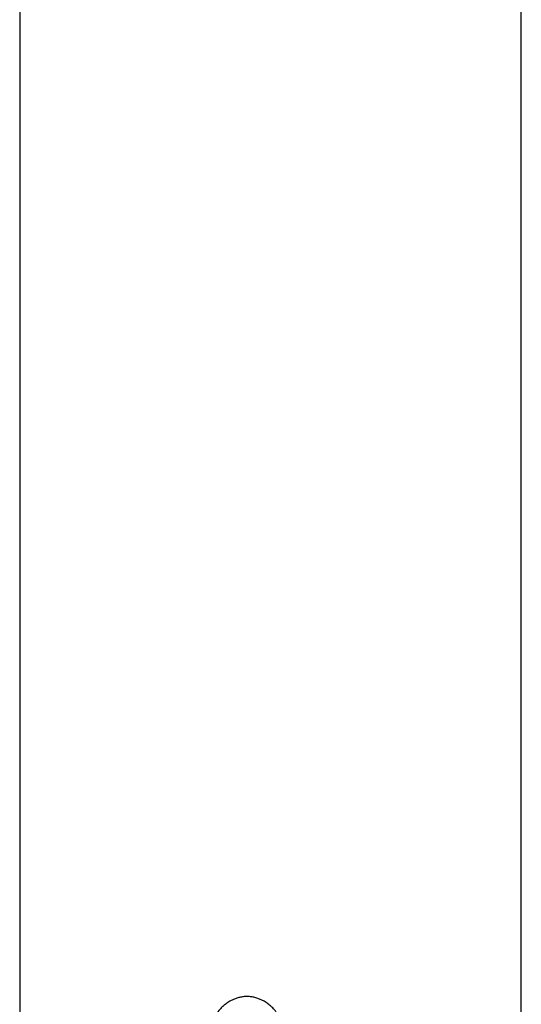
# Model space of a CAD drawing. Header units: millimetres. Extents: x 8 to 1795, y 12 to 2812.
# Tile 18 of 34: x 545 to 567, y 1636 to 1679. Entities that reach past the tile are written whole.
import ezdxf

# ---------------------------------------------------------------- set-up
doc = ezdxf.new("R2010")
doc.units = ezdxf.units.MM

msp = doc.modelspace()

# ---------------------------------------------------------------- linework, layer by layer
at = {"color": 7, "linetype": 'Continuous', "lineweight": 30}
for p, q in [((544.894, 2118.158), (544.894, 1633.992)), ((566.794, 1636.125), (566.794, 2118.158)), ((554.658, 1636.816), (554.658, 1636.816))]:
    msp.add_line(p, q, dxfattribs=at)
for points, knots in [([(554.658, 1636.816), (554.604, 1636.807), (554.496, 1636.789), (554.342, 1636.744), (554.197, 1636.686), (554.048, 1636.61), (553.898, 1636.512), (553.754, 1636.392), (553.609, 1636.239), (553.475, 1636.052), (553.363, 1635.829), (553.287, 1635.598), (553.266, 1635.44), (553.255, 1635.362)], [0, 0, 0, 0, 0.0627948, 0.1248582, 0.186758, 0.2488371, 0.332083, 0.4157709, 0.4993893, 0.6241914, 0.7492896, 0.8746945, 1, 1, 1, 1]), ([(554.973, 1636.816), (554.921, 1636.82), (554.815, 1636.827), (554.71, 1636.82), (554.657, 1636.816)], [0, 0, 0, 0, 0.4959543, 1, 1, 1, 1]), ([(555.197, 1636.769), (555.171, 1636.776), (555.098, 1636.798), (555.022, 1636.809), (554.972, 1636.817)], [0, 0, 0, 0, 0.357056, 1, 1, 1, 1]), ([(556.377, 1635.362), (556.367, 1635.44), (556.346, 1635.598), (556.269, 1635.829), (556.158, 1636.052), (556.024, 1636.239), (555.879, 1636.392), (555.734, 1636.512), (555.585, 1636.61), (555.435, 1636.686), (555.312, 1636.737), (555.23, 1636.759), (555.2, 1636.768)], [0, 0, 0, 0, 0.1375282, 0.275163, 0.4124591, 0.5494284, 0.6411999, 0.7330502, 0.8244183, 0.892557, 0.9605023, 1, 1, 1, 1])]:
    msp.add_open_spline(points, degree=3, knots=knots, dxfattribs=at)

doc.saveas('drawing.dxf')
